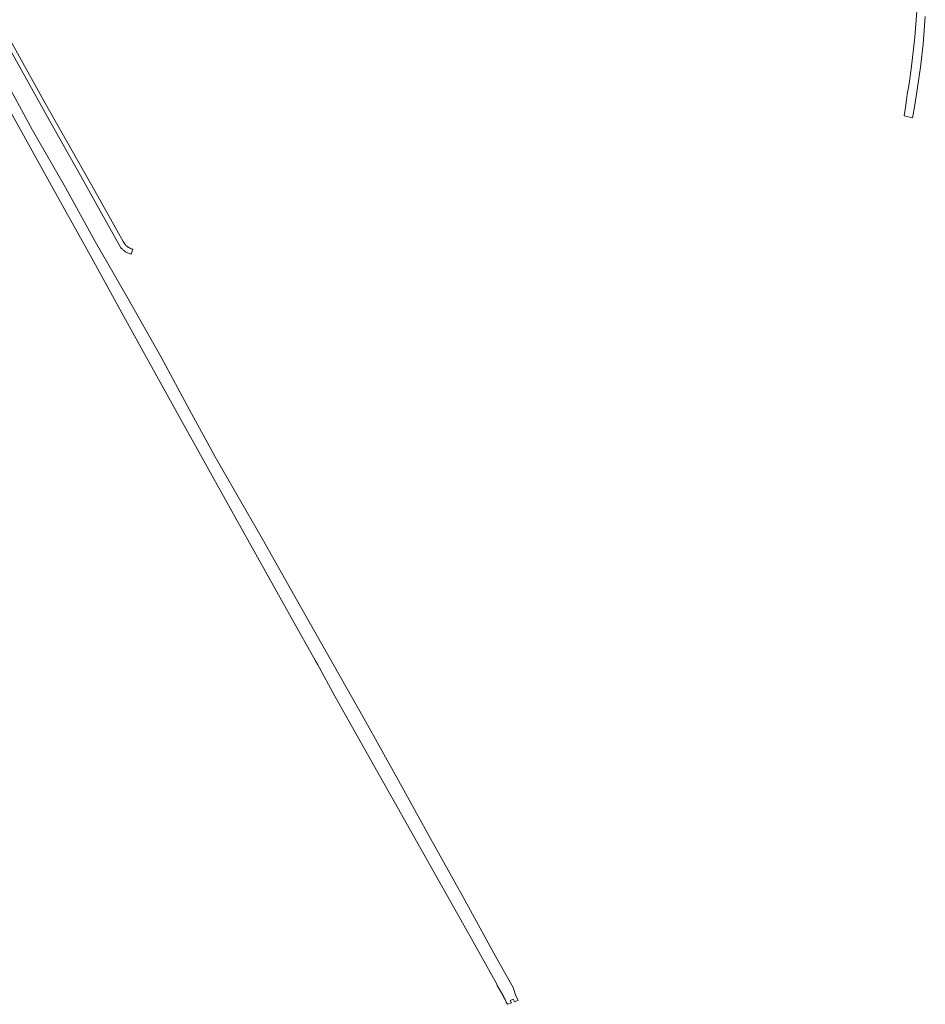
# Model space of a CAD drawing. Extents: x 148869 to 161638, y 453607 to 469810.
# Tile 83 of 256: x 156276 to 156920, y 459502 to 460203. Entities that reach past the tile are written whole.
import ezdxf

# ---------------------------------------------------------------- set-up
doc = ezdxf.new("R2010")
doc.units = 0
doc.layers.add('B-RO-VH-VERHARDING_ASFALT-GV', color=251, linetype='CONTINUOUS', lineweight=18)
doc.layers.add('B-RO-VH-VERHARDING_HALFVERHARDING-GV', color=251, linetype='CONTINUOUS', lineweight=18)

msp = doc.modelspace()

# ---------------------------------------------------------------- linework, layer by layer
at = {"layer": 'B-RO-VH-VERHARDING_ASFALT-GV', "flags": 128}
msp.add_lwpolyline([(156914.41, 460215.65), (156912.57, 460190.99), (156909.96, 460168.18), (156908.29, 460156.34), (156907.27, 460150.27), (156906.7, 460146.48), (156906.1, 460142.48), (156904.99, 460134.83), (156910.95, 460133.57), (156911.14, 460134.55), (156912.28, 460141.39), (156913.9, 460150.3), (156916.6, 460169.42), (156918.53, 460186), (156920.05, 460205.67)], dxfattribs=at)
at = {"layer": 'B-RO-VH-VERHARDING_HALFVERHARDING-GV', "flags": 128}
for points in [[(156256.83, 460203.3), (156297, 460131.62), (156319.08, 460092.31), (156339.88, 460054.88), (156347.85, 460040.91), (156347.86, 460040.9), (156348.18, 460040.55), (156348.52, 460040.21), (156348.86, 460039.88), (156349.21, 460039.56), (156349.58, 460039.26), (156349.95, 460038.96), (156350.34, 460038.68), (156350.73, 460038.41), (156351.13, 460038.16), (156351.55, 460037.92), (156351.96, 460037.69), (156352.39, 460037.48), (156352.82, 460037.28), (156353.26, 460037.1), (156353.71, 460036.93), (156354.16, 460036.77), (156354.61, 460036.64), (156355.07, 460036.51), (156356.3, 460039.96), (156356.22, 460039.98), (156355.83, 460040.08), (156355.45, 460040.19), (156355.07, 460040.32), (156354.7, 460040.47), (156354.33, 460040.63), (156353.97, 460040.81), (156353.62, 460040.99), (156353.27, 460041.2), (156352.94, 460041.42), (156352.61, 460041.65), (156352.29, 460041.89), (156351.98, 460042.15), (156351.68, 460042.41), (156351.4, 460042.69), (156351.12, 460042.98), (156350.86, 460043.28), (156350.61, 460043.6), (156350.37, 460043.92), (156349.33, 460045.54), (156329.21, 460081.51), (156293.99, 460144), (156264.58, 460196.99)], [(156263.81, 460147.62), (156294.65, 460091.88), (156327.18, 460033.61), (156352.38, 459987.22), (156388.07, 459923.04), (156427.82, 459851.26), (156468.85, 459777.8), (156486.3, 459746.93), (156487.93, 459744.04), (156500, 459721.76), (156596, 459551.11), (156614.92, 459517.2), (156615.52, 459515.95), (156620.11, 459507.74), (156620.34, 459507.31), (156621.14, 459505.8), (156621.84, 459504.12), (156621.95, 459503.85), (156622.54, 459502.94), (156623, 459502.5), (156623.04, 459502.46), (156625.69, 459503.53), (156624.82, 459505.11), (156626.76, 459506.15), (156627.76, 459504.33), (156630.44, 459505.38), (156628.68, 459508.47), (156626.77, 459514.42), (156614.59, 459536.35), (156591.07, 459579.2), (156566.8, 459622.65), (156544, 459663.91), (156520.75, 459705.71), (156473.7, 459788.83), (156448.35, 459834), (156432.28, 459862.06), (156414.98, 459892.1), (156396.66, 459925.62), (156376.35, 459963.13), (156352.08, 460006.34), (156329.58, 460045.48), (156308.29, 460083.91), (156284.86, 460124.68), (156266.33, 460158.79)]]:
    msp.add_lwpolyline(points, dxfattribs=at)

doc.saveas('drawing.dxf')
